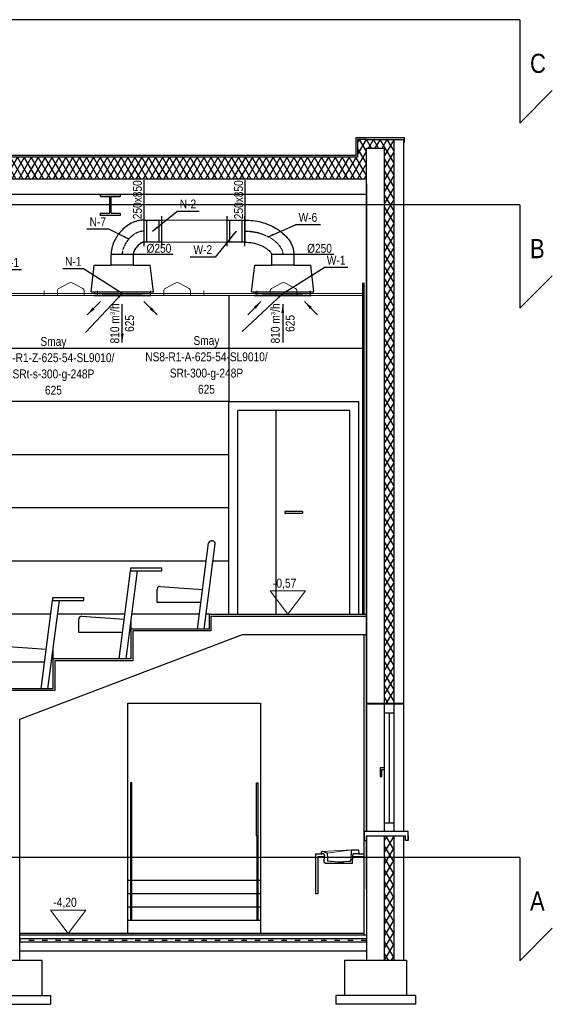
# Model space of a CAD drawing. Header units: millimetres. Extents: x -32221 to 212500, y 31663 to 93766.
# Tile 187 of 256: x 35516 to 41525, y 79939 to 91053. Entities that reach past the tile are written whole.
import ezdxf

# ---------------------------------------------------------------- set-up
doc = ezdxf.new("R2010")
doc.units = ezdxf.units.MM
doc.linetypes.add('DASHDOT', pattern=[1, 0.5, -0.25, 0, -0.25])
doc.linetypes.add('GCAD_ISO03W100', pattern=[30, 12, -18])
doc.layers.get('0').update_dxf_attribs({"color": 251})
for name, color, linetype in [('dwuteowniki', 251, 'Continuous'), ('FLUID-N', 251, 'Continuous'), ('FLUID-N-100-ARRGR', 251, 'Continuous'), ('FLUID-N-100-INF', 251, 'Continuous'), ('FLUID-N-100-NUM', 251, 'Continuous'), ('FLUID-N-SYM', 251, 'Continuous'), ('FLUID-W', 251, 'Continuous'), ('FLUID-W-100-ARRGR', 251, 'Continuous'), ('FLUID-W-100-INF', 251, 'Continuous'), ('FLUID-W-100-NUM', 251, 'Continuous'), ('FLUID-W-SYM', 251, 'Continuous'), ('osie', 251, 'Continuous'), ('plyty scienne', 251, 'Continuous'), ('Sciany', 251, 'Continuous'), ('Wyposazenie', 251, 'Continuous')]:
    doc.layers.add(name, color=color, linetype=linetype)
for name, color, linetype, lineweight in [('kasetony', 251, 'Continuous', 5), ('lampy', 251, 'Continuous', 9), ('Opisy', 251, 'Continuous', 13), ('urządzenia', 251, 'Continuous', 15)]:
    doc.layers.add(name, color=color, linetype=linetype, lineweight=lineweight)
doc.styles.add('FDBES', font='simplex.shx')
doc.styles.get("Standard").update_dxf_attribs({"font": 'ARIALN.TTF'})
doc.linetypes.add('ZIGZAG', pattern='A,0.0001,-0.2,[131,ltypeshp.shx,S=0.2,R=0,X=-0.2,Y=0],-0.4,[131,ltypeshp.shx,S=0.2,R=180,X=0.2,Y=0],-0.2', length=0.8001)
doc.dimstyles.new('FDBES', dxfattribs={"dimscale": 50, "dimtxt": 4, "dimasz": 2.5, "dimexe": 0.8, "dimexo": 2, "dimgap": 1, "dimtad": 1, "dimdsep": 46, "dimtxsty": 'FDBES', "dimcen": 2.5, "dimclrd": 4, "dimclre": 5, "dimadec": 0, "dimazin": 0, "dimtfac": 1, "dimtmove": 0, "dimatfit": 3, "dimfxl": 1, "dimarcsym": 0})
pattern_1 = [(60, (-132983.55, 38646.14), (-58.484644, 33.766125), []), (120, (-132983.55, 38646.14), (-58.484644, -33.766125), [])]

# ---------------------------------------------------------------- blocks, each defined once
blk = doc.blocks.new('*U417')
at = {"color": 14, "linetype": 'Continuous', "lineweight": -2}
for p, q in [((0, 125), (0, -125)), ((0, 125), (0, 125)), ((0, -125), (0, -125))]:
    blk.add_line(p, q, dxfattribs=at)
at = {"color": 20, "linetype": 'ZIGZAG', "lineweight": -2, "ltscale": 50}
for points, knots in [([(-390, 243), (-389, 231), (-388, 206), (-378, 158), (-356, 101), (-316, 39), (-265, -15), (-208, -60), (-143, -96), (-85, -115), (-37, -124), (-12, -125), (0, -125)], [0, 0, 0, 0, 36.73886, 73.477719, 146.955439, 220.433158, 293.910878, 367.388597, 440.866316, 514.344036, 551.082896, 587.821755, 587.821755, 587.821755, 587.821755]), ([(-140, 243), (-139, 235), (-134, 219), (-121, 199), (-105, 180), (-82, 158), (-55, 140), (-24, 128), (-8, 125), (0, 125)], [0, 0, 0, 0, 24.512585, 49.025171, 73.537756, 98.050342, 147.075513, 171.588098, 196.100684, 196.100684, 196.100684, 196.100684]), ([(-140, 243), (-140, 242), (-139, 241), (-139, 238), (-139, 235), (-138, 231), (-136, 227), (-134, 222), (-131, 216), (-127, 209), (-122, 200), (-114, 191), (-105, 180), (-98, 173), (-94, 169), (-92, 168), (-88, 164), (-79, 157), (-66, 148), (-54, 140), (-42, 134), (-31, 130), (-22, 127), (-14, 126), (-7, 125), (-2, 125), (0, 125)], [0, 0, 0, 0, 11.932402, 23.864804, 35.797205, 47.729607, 59.662009, 71.594411, 89.493014, 107.391616, 119.324018, 143.188822, 167.053625, 181.969128, 187.935328, 190.918429, 190.918429, 214.783233, 238.648036, 262.51284, 286.377643, 310.242447, 328.14105, 346.039652, 363.938255, 381.836858, 381.836858, 381.836858, 381.836858])]:
    blk.add_open_spline(points, degree=3, knots=knots, dxfattribs=at)
at = {"layer": 'FLUID-N-SYM', "color": 2, "linetype": 'DASHDOT', "lineweight": -3}
blk.add_open_spline([(-264, 243), (-264, 180), (-187, 60), (-64, 0), (0, 0)], degree=3, knots=[0, 0, 0, 0, 190.144877, 381.836858, 381.836858, 381.836858, 381.836858], dxfattribs=at)
blk = doc.blocks.new('*U465')
at = {"color": 0, "linetype": 'ByBlock', "lineweight": -2}
for p, q in [((-100, 0, -125), (100, 0, -125)), ((100, 0, 125), (-100, 0, 125))]:
    blk.add_line(p, q, dxfattribs=at)
at = {"color": 14, "linetype": 'Continuous', "lineweight": -2}
for p, q in [((-100, 0, -170), (-100, 0, 170)), ((100, 0, -170), (100, 0, 170))]:
    blk.add_line(p, q, dxfattribs=at)
at = {"color": 5, "linetype": 'Continuous', "lineweight": -3}
for p, q in [((-70, 0, -125), (-70, 0, 125)), ((70, 0, -125), (70, 0, 125))]:
    blk.add_line(p, q, dxfattribs=at)
blk = doc.blocks.new('*U418')
at = {"color": 14, "linetype": 'Continuous', "lineweight": -2}
for p, q in [((0, 125), (0, 1)), ((0, 1), (0, -1)), ((0, -1), (0, -125))]:
    blk.add_line(p, q, dxfattribs=at)
at = {"color": 14, "linetype": 'Continuous', "lineweight": -3}
for p, q in [((0, -426, 140), (0, -426, 265)), ((0, -426, 265), (0, -426, 390))]:
    blk.add_line(p, q, dxfattribs=at)
at = {"color": 20, "linetype": 'ZIGZAG', "lineweight": -2, "ltscale": 50}
for points, knots in [([(0, -426, 390), (0, -396, 389), (0, -334, 386), (0, -212, 363), (0, -97, 314), (0, 4, 242), (0, 57, 186), (0, 91, 134), (0, 110, 91), (0, 120, 54), (0, 124, 23), (0, 125, 8), (0, 125, 0)], [0, 0, 0, 0, 92.685637, 185.371274, 370.742548, 463.428185, 556.113822, 602.45664, 648.799459, 695.142277, 718.313686, 741.485096, 741.485096, 741.485096, 741.485096]), ([(0, -426, 140), (0, -397, 139), (0, -339, 135), (0, -269, 115), (0, -223, 92), (0, -198, 77), (0, -180, 65), (0, -163, 52), (0, -147, 37), (0, -135, 23), (0, -128, 11), (0, -125, 4), (0, -125, 0)], [0, 0, 0, 0, 87.209963, 174.419925, 218.024907, 239.827397, 261.629888, 283.432379, 305.234869, 327.03736, 337.938605, 348.839851, 348.839851, 348.839851, 348.839851])]:
    blk.add_open_spline(points, degree=3, knots=knots, dxfattribs=at)
at = {"layer": 'FLUID-W-SYM', "color": 2, "linetype": 'DASHDOT', "lineweight": -3}
blk.add_open_spline([(0, -426, 265), (0, -336, 265), (0, -165, 231), (0, 0, 86), (0, 0)], degree=3, knots=[0, 0, 0, 0, 270.899678, 529.940319, 529.940319, 529.940319, 529.940319], dxfattribs=at)
blk = doc.blocks.new('*U404')
at = {"color": 0, "linetype": 'ByBlock', "lineweight": -2}
for p, q in [((-352, 0, -20), (-316, 0, -320)), ((-352, 0, -20), (352, 0, -20)), ((-322, 0), (-313, 0)), ((-316, 0, -320), (-125, 0, -320)), ((-313, 0, -20), (-313, 0, 0)), ((-313, 0), (312, 0)), ((125, 0, -320), (-125, 0, -320)), ((-125, 0, -320), (-125, 0, -440)), ((125, 0, -440), (-125, 0, -440)), ((125, 0, -320), (316, 0, -320)), ((125, 0, -440), (125, 0, -320)), ((312, 0), (322, 0)), ((312, 0, 0), (312, 0, -20)), ((352, 0, -20), (316, 0, -320))]:
    blk.add_line(p, q, dxfattribs=at)
at = {"color": 14, "linetype": 'Continuous', "lineweight": -2}
blk.add_line((-322, 0, 20), (322, 0, 20), dxfattribs=at)
at = {"color": 5, "linetype": 'Continuous', "lineweight": -3}
for p, q in [((228, 0, 20), (-228, 0, 20)), ((-228, 0, 20), (228, 0, 20))]:
    blk.add_line(p, q, dxfattribs=at)
blk = doc.blocks.new('*U405')
at = {"color": 0, "linetype": 'ByBlock', "lineweight": -2}
for p, q in [((-100, 0, -125), (100, 0, -125)), ((100, 0, 125), (-100, 0, 125))]:
    blk.add_line(p, q, dxfattribs=at)
at = {"color": 14, "linetype": 'Continuous', "lineweight": -2}
for p, q in [((-100, 0, -170), (-100, 0, 170)), ((100, 0, -170), (100, 0, 170))]:
    blk.add_line(p, q, dxfattribs=at)
at = {"color": 1, "linetype": 'Continuous', "lineweight": -3}
for p, q in [((-70, 0, -125), (-70, 0, 125)), ((70, 0, -125), (70, 0, 125))]:
    blk.add_line(p, q, dxfattribs=at)
blk = doc.blocks.new('*U406')
at = {"color": 0, "linetype": 'ByBlock', "lineweight": -2}
for p, q in [((-352, 0, -20), (-316, 0, -320)), ((-352, 0, -20), (352, 0, -20)), ((-322, 0), (-313, 0)), ((-316, 0, -320), (-125, 0, -320)), ((-313, 0, -20), (-313, 0, 0)), ((-313, 0), (312, 0)), ((125, 0, -320), (-125, 0, -320)), ((-125, 0, -320), (-125, 0, -440)), ((125, 0, -440), (-125, 0, -440)), ((125, 0, -320), (316, 0, -320)), ((125, 0, -440), (125, 0, -320)), ((312, 0), (322, 0)), ((312, 0, 0), (312, 0, -20)), ((352, 0, -20), (316, 0, -320))]:
    blk.add_line(p, q, dxfattribs=at)
at = {"color": 14, "linetype": 'Continuous', "lineweight": -2}
blk.add_line((-322, 0, 20), (322, 0, 20), dxfattribs=at)
at = {"color": 1, "linetype": 'Continuous', "lineweight": -3}
for p, q in [((228, 0, 20), (-228, 0, 20)), ((-228, 0, 20), (228, 0, 20))]:
    blk.add_line(p, q, dxfattribs=at)
blk = doc.blocks.new('*U449')
at = {"color": 0, "insert": (0, -217), "char_height": 100, "attachment_point": 5, "rotation": 90}
blk.add_mtext('810 m{\\A2;\\H0.5x;3}/h\\P625', dxfattribs=at)
at = {"color": 0}
blk.add_leader([(0, -434), (0, 0)], dimstyle='FDBES', override={"dimscale": 40, "dimclrd": 0}, dxfattribs=at)
blk = doc.blocks.new('*U450')
at = {"color": 0}
blk.add_leader([(148, -148), (0, 0)], dimstyle='FDBES', override={"dimscale": 40, "dimclrd": 0}, dxfattribs=at)
blk = doc.blocks.new('*U451')
at = {"color": 0}
blk.add_leader([(-148, -148), (0, 0)], dimstyle='FDBES', override={"dimscale": 40, "dimclrd": 0}, dxfattribs=at)
blk = doc.blocks.new('*U452')
at = {"color": 0, "insert": (0, -217), "char_height": 100, "attachment_point": 5, "rotation": 90}
blk.add_mtext('810 m{\\A2;\\H0.5x;3}/h\\P625', dxfattribs=at)
at = {"color": 0}
blk.add_leader([(0, 0), (0, -434)], dimstyle='FDBES', override={"dimscale": 40, "dimclrd": 0}, dxfattribs=at)
blk = doc.blocks.new('*U453')
at = {"color": 0}
blk.add_leader([(0, 0), (148, -148)], dimstyle='FDBES', override={"dimscale": 40, "dimclrd": 0}, dxfattribs=at)
blk = doc.blocks.new('*U454')
at = {"color": 0}
blk.add_leader([(0, 0), (-148, -148)], dimstyle='FDBES', override={"dimscale": 40, "dimclrd": 0}, dxfattribs=at)
blk = doc.blocks.new('*U478')
at = {"color": 6}
blk.add_line((663, 268), (396, 268), dxfattribs=at)
at = {"color": 0, "insert": (530, 268), "char_height": 100, "attachment_point": 5}
blk.add_mtext('W-1\\P ', dxfattribs=at)
blk.add_leader([(0, 0), (396, 268)], dimstyle='FDBES', override={"dimscale": 25, "dimclrd": 256, "dimclre": 256})
blk = doc.blocks.new('*U479')
at = {"color": 6}
blk.add_line((-436, 280), (-670, 280), dxfattribs=at)
at = {"color": 0, "insert": (-553, 280), "char_height": 100, "attachment_point": 5}
blk.add_mtext('N-1\\P ', dxfattribs=at)
blk.add_leader([(0, 0), (-436, 280)], dimstyle='FDBES', override={"dimscale": 25, "dimclrd": 256, "dimclre": 256})
blk = doc.blocks.new('*U480')
at = {"color": 6}
blk.add_line((-150, 286), (-401, 286), dxfattribs=at)
at = {"color": 0, "insert": (-275, 286), "char_height": 100, "attachment_point": 5}
blk.add_mtext('N-7\\P ', dxfattribs=at)
blk.add_leader([(75, 176), (-150, 286)], dimstyle='FDBES', override={"dimscale": 25, "dimclrd": 256, "dimclre": 256})
blk = doc.blocks.new('*U481')
at = {"color": 6}
blk.add_line((524, 223), (274, 223), dxfattribs=at)
at = {"color": 0, "insert": (399, 223), "char_height": 100, "attachment_point": 5}
blk.add_mtext('N-2\\P ', dxfattribs=at)
blk.add_leader([(0, 0), (274, 223)], dimstyle='FDBES', override={"dimscale": 25, "dimclrd": 256, "dimclre": 256})
blk = doc.blocks.new('*U482')
at = {"color": 6}
blk.add_line((-235, -292), (-518, -292), dxfattribs=at)
at = {"color": 0, "insert": (-376, -292), "char_height": 100, "attachment_point": 5}
blk.add_mtext('W-2\\P ', dxfattribs=at)
blk.add_leader([(0, 0), (-235, -292)], dimstyle='FDBES', override={"dimscale": 25, "dimclrd": 256, "dimclre": 256})
blk = doc.blocks.new('*U483')
at = {"color": 6}
blk.add_line((736, 294), (469, 294), dxfattribs=at)
at = {"color": 0, "insert": (602, 294), "char_height": 100, "attachment_point": 5}
blk.add_mtext('W-1\\P ', dxfattribs=at)
blk.add_leader([(0, 0), (469, 294)], dimstyle='FDBES', override={"dimscale": 25, "dimclrd": 256, "dimclre": 256})
blk = doc.blocks.new('*U484')
at = {"color": 6}
blk.add_line((426, 336), (143, 336), dxfattribs=at)
at = {"color": 0, "insert": (284, 336), "char_height": 100, "attachment_point": 5}
blk.add_mtext('W-6\\P ', dxfattribs=at)
blk.add_leader([(-164, 202), (143, 336)], dimstyle='FDBES', override={"dimscale": 25, "dimclrd": 256, "dimclre": 256})
blk = doc.blocks.new('*U514')
at = {"color": 0, "insert": (-776, -816), "char_height": 100, "width": 1600, "attachment_point": 5, "line_spacing_factor": 1.1}
blk.add_mtext('Smay\\PNS8-R1-Z-625-54-SL9010/ SRt-s-300-g-248P\\P625', dxfattribs=at)
at = {"color": 0}
blk.add_leader([(0, 0), (-416, -438)], dimstyle='FDBES', override={"dimscale": 25, "dimclrd": 0, "dimclre": 0}, dxfattribs=at)
blk = doc.blocks.new('*U515')
at = {"color": 0, "insert": (-861, -806), "char_height": 100, "width": 1600, "attachment_point": 5, "line_spacing_factor": 1.1}
blk.add_mtext('Smay\\PNS8-R1-A-625-54-SL9010/ SRt-300-g-248P\\P625', dxfattribs=at)
at = {"color": 0}
blk.add_leader([(0, 0), (-457, -427)], dimstyle='FDBES', override={"dimscale": 25, "dimclrd": 0, "dimclre": 0}, dxfattribs=at)

msp = doc.modelspace()

# ---------------------------------------------------------------- hatches: boundary and pattern name
at = {"layer": 'Sciany', "transparency": 33554687}
h = msp.add_hatch(dxfattribs=at)
h.set_pattern_fill('DIAMONDS', color=256, scale=21.27, style=0)
h.set_pattern_definition(pattern_1)
h.paths.add_polyline_path([(25528.509, 89251.64), (39428.888, 89251.64), (39428.888, 89601.64), (39633.277, 89601.64), (39633.277, 88961.64), (39735.391, 88961.64), (39735.391, 89701.64), (39428.962, 89701.64), (39328.962, 89701.64), (39328.962, 89501.64), (25628.509, 89501.64), (25628.509, 89711.64), (25528.509, 89711.64), (25221.162, 89711.64), (25221.162, 89501.64), (11520.635, 89501.64), (11520.635, 89701.64), (11420.635, 89701.64), (11114.206, 89701.64), (11114.206, 80438.64), (11216.321, 80438.64), (11216.321, 89601.64), (11420.71, 89601.64), (11420.71, 89251.64), (25324.12, 89251.64), (25324.12, 89611.64), (25528.435, 89611.64)])
h = msp.add_hatch(dxfattribs=at)
h.set_pattern_fill('DIAMONDS', color=256, scale=21.27, style=0)
h.set_pattern_definition(pattern_1)
h.paths.add_polyline_path([(39633.277, 83338.64), (39735.391, 83338.64), (39735.391, 88961.64), (39633.277, 88961.64)])
h = msp.add_hatch(dxfattribs=at)
h.set_pattern_fill('DIAMONDS', color=256, scale=21.27, style=0)
h.set_pattern_definition([(60, (-29552.04, 71493.734), (-58.484644, 33.766125), []), (120, (-29552.04, 71493.734), (-58.484644, -33.766125), [])])
h.paths.add_polyline_path([(39633.277, 81838.64), (39633.277, 80438.64), (39735.391, 80438.64), (39735.391, 81838.64)])

# ---------------------------------------------------------------- linework, layer by layer
at = {"layer": 'dwuteowniki'}
for p, q in [((36428.96, 89081.64), (36648.96, 89081.64)), ((36428.96, 89055.64), (36428.96, 89081.64)), ((36428.96, 89055.64), (36530.96, 89055.64)), ((36530.96, 88867.64), (36530.96, 89055.64)), ((36546.96, 89055.64), (36648.96, 89055.64)), ((36546.96, 88867.64), (36546.96, 89055.64)), ((36648.96, 89081.64), (36648.96, 89055.64)), ((36428.96, 88841.64), (36428.96, 88867.64)), ((36428.96, 88867.64), (36530.96, 88867.64)), ((36648.96, 88841.64), (36428.96, 88841.64)), ((36546.96, 88867.64), (36648.96, 88867.64)), ((36648.96, 88867.64), (36648.96, 88841.64))]:
    msp.add_line(p, q, dxfattribs=at)
at = {"layer": 'FLUID-N'}
for p, q in [((36915.533, 89242.221, 38387.18), (36915.533, 88791.14, 38387.18)), ((38057.588, 89242.221, 38410.406), (38057.588, 88791.14, 38410.406)), ((37248.431, 88401.64, 38387.18), (36797.35, 88401.64, 38387.18)), ((39060.069, 88401.639, 38413.49), (38608.989, 88401.64, 38413.49))]:
    msp.add_line(p, q, dxfattribs=at)
at = {"layer": 'kasetony'}
for p, q in [((35792.092, 87961.64), (35192.092, 87961.64)), ((35192.092, 87941.64), (35792.092, 87941.64)), ((35792.092, 87941.64), (35792.092, 87991.64)), ((36392.092, 87961.64), (35792.092, 87961.64)), ((35792.092, 87961.64), (35792.092, 87941.64)), ((35792.092, 87941.64), (36392.092, 87941.64)), ((36392.092, 87941.64), (36392.092, 87991.64)), ((36992.092, 87961.64), (36392.092, 87961.64)), ((36392.092, 87961.64), (36392.092, 87941.64)), ((36392.092, 87941.64), (36992.092, 87941.64)), ((36992.092, 87941.64), (36992.092, 87991.64)), ((37592.092, 87961.64), (36992.092, 87961.64)), ((36992.092, 87961.64), (36992.092, 87941.64)), ((36992.092, 87941.64), (37592.092, 87941.64)), ((37592.092, 87941.64), (37592.092, 87991.64)), ((38192.092, 87961.64), (37592.092, 87961.64)), ((37592.092, 87961.64), (37592.092, 87941.64)), ((37592.092, 87941.64), (38192.092, 87941.64)), ((38192.092, 87941.64), (38192.092, 87991.64)), ((38792.092, 87961.64), (38192.092, 87961.64)), ((38192.092, 87961.64), (38192.092, 87941.64)), ((38192.092, 87941.64), (38792.092, 87941.64)), ((38792.092, 87941.64), (38792.092, 87991.64)), ((39392.092, 87961.64), (38792.092, 87961.64)), ((38792.092, 87961.64), (38792.092, 87941.64)), ((38792.092, 87941.64), (39392.092, 87941.64)), ((39392.092, 87941.64), (39392.092, 87991.64))]:
    msp.add_line(p, q, dxfattribs=at)
at = {"layer": 'lampy'}
for p, q in [((35957.974, 88020.111), (36077.974, 88084.111)), ((36226.21, 88020.111), (36106.21, 88084.111)), ((37157.974, 88020.111), (37277.974, 88084.111)), ((37426.21, 88020.111), (37306.21, 88084.111)), ((38357.974, 88020.111), (38477.974, 88084.111)), ((38626.21, 88020.111), (38506.21, 88084.111)), ((35942.092, 87961.64), (35942.092, 87993.64)), ((35942.092, 87941.64), (35942.092, 87961.64)), ((35942.092, 87961.64), (36242.092, 87961.64)), ((35942.092, 87941.64), (36242.092, 87941.64)), ((36242.092, 87961.64), (36242.092, 87993.64)), ((36242.092, 87941.64), (36242.092, 87961.64)), ((37142.092, 87961.64), (37142.092, 87993.64)), ((37142.092, 87941.64), (37142.092, 87961.64)), ((37142.092, 87961.64), (37442.092, 87961.64)), ((37142.092, 87941.64), (37442.092, 87941.64)), ((37442.092, 87961.64), (37442.092, 87993.64)), ((37442.092, 87941.64), (37442.092, 87961.64)), ((38342.092, 87961.64), (38342.092, 87993.64)), ((38342.092, 87941.64), (38342.092, 87961.64)), ((38342.092, 87961.64), (38642.092, 87961.64)), ((38342.092, 87941.64), (38642.092, 87941.64)), ((38642.092, 87961.64), (38642.092, 87993.64)), ((38642.092, 87941.64), (38642.092, 87961.64))]:
    msp.add_line(p, q, dxfattribs=at)
for centre, start, end in [((36092.092, 88057.64), 61.9275131, 118.0724869), ((37292.092, 88057.64), 61.9275131, 118.0724869), ((38492.092, 88057.64), 61.9275131, 118.0724869), ((35972.092, 87993.64), 118.0724869, 180), ((36212.092, 87993.64), 0, 61.9275131), ((37172.092, 87993.64), 118.0724869, 180), ((37412.092, 87993.64), 0, 61.9275131), ((38372.092, 87993.64), 118.0724869, 180), ((38612.092, 87993.64), 0, 61.9275131)]:
    msp.add_arc(centre, 30, start, end, dxfattribs=at)
at = {"layer": 'Opisy'}
for p, q in [((38541.321, 84341.64), (38341.643, 84606.214)), ((38341.643, 84606.214), (38741, 84606.214)), ((38541.321, 84341.64), (38741, 84606.214)), ((36063.231, 80738.64), (35863.553, 81003.214)), ((35863.553, 81003.214), (36262.91, 81003.214)), ((36063.231, 80738.64), (36262.91, 81003.214))]:
    msp.add_line(p, q, dxfattribs=at)
at = {"layer": 'osie'}
for p, q in [((41158.674, 91053.283), (9702.79, 91053.283)), ((41158.674, 91053.283), (41158.674, 89887.006)), ((41158.674, 89887.006), (41525.317, 90253.65)), ((41158.674, 88961.64), (9702.79, 88961.64)), ((41158.674, 88961.64), (41158.674, 87795.363)), ((41158.674, 87795.363), (41525.317, 88162.007)), ((41158.674, 81597.14), (9702.79, 81597.14)), ((41158.674, 81597.14), (41158.674, 80430.863)), ((41158.674, 80430.863), (41525.317, 80797.507))]:
    msp.add_line(p, q, dxfattribs=at)
at = {"layer": 'plyty scienne'}
for p, q in [((37879.916, 87341.64), (37879.916, 87941.64)), ((39389.323, 87341.64), (26150.301, 87341.64)), ((37879.916, 86741.64), (37879.916, 87341.64)), ((37879.916, 86741.64), (26150.301, 86741.64)), ((37879.916, 86141.64), (25571.18, 86141.64)), ((37879.916, 85541.64), (25571.18, 85541.64)), ((37619.678, 84941.64), (25571.18, 84941.64)), ((37879.916, 84941.64), (37697.417, 84941.64)), ((35868.988, 84341.64), (25571.18, 84341.64)), ((36705.794, 84341.64), (35946.728, 84341.64)), ((36773.929, 84173.34), (36773.929, 84267.36)), ((37545.13, 84341.64), (36783.534, 84341.64)), ((37656.787, 84341.64), (37622.87, 84341.64)), ((35893.601, 83836.74), (35893.601, 83930.76))]:
    msp.add_line(p, q, dxfattribs=at)
at = {"layer": 'Sciany'}
for p, q in [((39308.962, 89721.64), (39308.962, 89521.64)), ((39308.962, 89721.64), (39857.573, 89721.64)), ((39428.962, 89701.64), (39328.962, 89701.64)), ((39328.962, 89701.64), (39328.962, 89501.64)), ((39428.962, 89701.64), (39847.573, 89701.64)), ((39735.391, 89701.64), (39735.391, 83338.64)), ((39847.573, 89701.64), (39847.573, 81888.64)), ((39857.573, 89671.64), (39857.573, 89721.64)), ((39428.788, 89601.64), (39633.102, 89601.64)), ((39428.888, 83338.64), (39428.888, 89601.64)), ((39633.277, 83338.64), (39633.277, 89601.64)), ((39847.573, 89671.64), (39857.573, 89671.64)), ((39328.962, 89501.64), (25628.509, 89501.64)), ((39308.962, 89521.64), (25648.509, 89521.64)), ((39328.962, 89501.64), (39328.962, 89501.64)), ((39428.962, 89251.64), (25528.435, 89251.64)), ((39428.962, 89201.64), (39428.962, 83338.64)), ((39428.962, 89081.64), (25528.509, 89081.64)), ((39386.291, 84341.64), (39386.291, 88081.64)), ((39403.33, 84341.64), (39403.33, 88081.64)), ((37876.809, 84341.64), (37876.809, 86741.64)), ((37876.809, 86741.64), (39342.145, 86741.64)), ((39342.145, 84341.64), (39342.145, 86741.64)), ((37976.809, 84341.64), (37976.809, 86641.64)), ((39242.145, 86641.64), (37976.809, 86641.64)), ((38407.093, 86641.64), (38407.093, 84341.64)), ((39242.145, 84341.64), (39242.145, 86641.64)), ((38706.386, 85501.64), (38506.386, 85501.64)), ((38506.386, 85501.64), (38506.386, 85481.64)), ((38506.386, 85481.64), (38706.386, 85481.64)), ((38706.386, 85501.64), (38706.386, 85481.64)), ((37653.755, 84341.64), (39428.888, 84341.64)), ((37653.755, 84341.64), (37653.755, 84173.34)), ((37673.755, 84321.64), (39428.888, 84321.64)), ((37673.755, 84321.64), (37673.755, 84153.34)), ((37653.755, 84173.34), (36770.897, 84173.34)), ((36770.897, 84173.34), (36770.897, 83836.74)), ((37673.755, 84153.34), (36790.897, 84153.34)), ((36790.897, 84153.34), (36790.897, 83816.74)), ((35516.793, 83155.643), (38028.607, 84111.64)), ((38028.607, 84111.64), (39428.962, 84111.64)), ((39403.33, 80718.64), (39403.33, 84111.64)), ((36770.897, 83836.74), (35890.569, 83836.74)), ((35890.569, 83836.74), (35890.569, 83500.14)), ((36790.897, 83816.74), (35910.569, 83816.74)), ((35910.569, 83816.74), (35910.569, 83480.14)), ((35890.569, 83500.14), (35006.842, 83500.14)), ((35910.569, 83480.14), (35026.842, 83480.14)), ((36734.433, 81338.64), (36734.433, 83338.64)), ((36734.433, 83338.64), (38234.433, 83338.64)), ((38234.433, 83338.64), (38234.433, 81338.64)), ((39428.888, 81888.64), (39428.962, 83338.64)), ((39428.888, 83338.64), (39633.277, 83338.64)), ((39428.888, 83328.64), (39847.573, 83328.64)), ((39428.962, 83328.64), (39428.962, 81888.64)), ((39633.277, 83338.64), (39847.573, 83338.64)), ((39633.277, 81888.64), (39633.277, 83328.64)), ((39735.391, 83328.64), (39735.391, 81888.64)), ((35516.793, 80438.64), (35516.793, 83155.643)), ((39633.277, 83228.64), (39735.391, 83228.64)), ((39684.334, 83228.64), (39684.334, 81988.64)), ((39633.277, 82608.64), (39583.277, 82608.64)), ((39583.277, 82608.64), (39583.277, 82508.64)), ((39603.277, 82508.64), (39603.277, 82588.64)), ((39603.277, 82588.64), (39633.277, 82588.64)), ((39583.277, 82508.64), (39603.277, 82508.64)), ((36764.433, 82438.64), (36764.433, 81838.64)), ((36779.433, 82438.64), (36764.433, 82438.64)), ((36779.433, 81838.64), (36779.433, 82438.64)), ((38189.433, 82438.64), (38204.433, 82438.64)), ((38189.433, 81838.64), (38189.433, 82438.64)), ((38204.433, 82438.64), (38204.433, 81838.64)), ((39633.277, 81988.64), (39735.391, 81988.64)), ((36764.433, 81838.64), (36779.433, 81838.64)), ((36767.433, 81838.64), (36767.433, 80888.64)), ((36779.433, 81838.64), (36776.433, 81838.64)), ((36776.433, 81838.64), (36776.433, 80888.64)), ((38204.433, 81838.64), (38189.433, 81838.64)), ((38192.433, 81838.64), (38192.433, 80888.64)), ((38201.433, 81838.64), (38201.433, 80888.64)), ((39897.573, 81888.64), (39403.33, 81888.64)), ((39403.33, 81888.64), (39403.33, 81788.64)), ((39428.962, 81838.64), (39428.962, 80438.64)), ((39428.962, 81788.64), (39428.962, 81838.64)), ((39428.962, 81838.64), (39847.573, 81838.64)), ((39633.277, 80438.64), (39633.277, 81838.64)), ((39735.391, 81838.64), (39735.391, 80438.64)), ((39847.573, 81838.64), (39847.573, 80438.64)), ((39847.573, 81838.64), (39867.573, 81838.64)), ((39867.573, 81788.64), (39867.573, 81838.64)), ((39897.573, 81838.64), (39897.573, 81888.64)), ((39897.573, 81838.64), (39897.573, 81788.64)), ((39897.573, 81788.64), (39897.573, 81838.64)), ((39403.33, 81788.64), (39428.962, 81788.64)), ((39428.888, 81238.64), (39428.888, 81788.64)), ((39897.573, 81788.64), (39867.573, 81788.64)), ((38853.191, 81638.64), (38923.438, 81638.64)), ((38853.191, 81638.64), (38853.191, 81188.64)), ((38883.191, 81188.64), (38883.191, 81608.64)), ((38883.191, 81608.64), (38955.269, 81608.64)), ((39271.241, 81608.64), (39403.33, 81608.64)), ((39340.431, 81638.64), (39403.33, 81638.64)), ((36734.433, 81188.64), (36734.433, 81338.64)), ((36734.433, 81338.64), (36767.433, 81338.64)), ((36776.433, 81338.64), (38192.433, 81338.64)), ((38201.433, 81338.64), (38234.433, 81338.64)), ((38234.433, 81338.64), (38234.433, 81188.64)), ((36734.433, 81038.64), (36734.433, 81188.64)), ((36734.433, 81188.64), (36767.433, 81188.64)), ((36776.433, 81188.64), (38192.433, 81188.64)), ((38201.433, 81188.64), (38234.433, 81188.64)), ((38234.433, 81188.64), (38234.433, 81038.64)), ((38853.191, 81188.64), (38883.191, 81188.64)), ((36734.433, 80888.64), (36734.433, 81038.64)), ((36734.433, 81038.64), (36767.433, 81038.64)), ((36776.433, 81038.64), (38192.433, 81038.64)), ((38201.433, 81038.64), (38234.433, 81038.64)), ((38234.433, 81038.64), (38234.433, 80888.64)), ((36734.433, 80738.64), (36734.433, 80888.64)), ((36734.433, 80888.64), (38234.433, 80888.64)), ((38234.433, 80888.64), (38234.433, 80738.64)), ((39403.33, 80738.64), (35516.793, 80738.64)), ((39428.888, 80718.64), (35516.793, 80718.64)), ((39428.888, 80678.64), (35516.793, 80678.64)), ((39428.888, 80638.64), (35516.793, 80638.64)), ((39428.888, 80538.64), (35516.793, 80538.64)), ((35064.636, 80438.64), (35764.636, 80438.64)), ((35067.684, 80438.64), (35767.684, 80438.64)), ((35317.684, 80438.64), (35517.684, 80438.64)), ((35764.636, 80438.64), (35764.636, 80038.64)), ((39180.945, 80438.64), (39880.945, 80438.64)), ((39180.945, 80438.64), (39180.945, 80038.64)), ((39181.119, 80438.64), (39881.119, 80438.64)), ((39181.119, 80438.64), (39181.119, 80038.64)), ((39428.788, 80438.64), (39633.102, 80438.64)), ((39428.888, 80438.64), (39633.351, 80438.64)), ((39880.945, 80438.64), (39880.945, 80038.64)), ((39881.119, 80438.64), (39881.119, 80038.64)), ((34967.684, 80038.64), (35864.636, 80038.64)), ((35864.636, 80038.64), (35864.636, 79938.64)), ((39980.945, 80038.64), (39080.945, 80038.64)), ((39080.945, 80038.64), (39080.945, 79938.64)), ((39981.119, 80038.64), (39081.119, 80038.64)), ((39081.119, 80038.64), (39081.119, 79938.64)), ((39980.945, 80038.64), (39980.945, 79938.64)), ((39981.119, 80038.64), (39981.119, 79938.64)), ((34967.684, 79938.64), (35864.636, 79938.64)), ((39980.945, 79938.64), (39080.945, 79938.64)), ((39981.119, 79938.64), (39081.119, 79938.64))]:
    msp.add_line(p, q, dxfattribs=at)
at = {"layer": 'Sciany', "linetype": 'GCAD_ISO03W100', "ltscale": 5}
msp.add_line((39428.888, 80658.64), (35516.793, 80658.64), dxfattribs=at)
at = {"layer": 'urządzenia', "elevation": 38410.406}
msp.add_lwpolyline([(37115.533, 88791.14), (37857.588, 88791.14), (37857.588, 88541.14), (37115.533, 88541.14)], close=True, dxfattribs=at)
at = {"layer": 'Wyposazenie'}
for p, q in [((37520.337, 84173.34), (37645.716, 85143.023)), ((37675.469, 85169.176), (37692.709, 85169.176)), ((37598.076, 84173.34), (37722.461, 85135.329)), ((36637.479, 83836.74), (36766.24, 84832.576)), ((36715.218, 83836.74), (36843.979, 84832.576)), ((37119.666, 84862.576), (36766.24, 84862.576)), ((36766.24, 84862.576), (36766.24, 84832.576)), ((36766.24, 84832.576), (36843.979, 84832.576)), ((36843.979, 84832.576), (37119.666, 84832.576)), ((37119.666, 84832.576), (37119.666, 84862.576)), ((37067.311, 84473.998), (37067.311, 84626.093)), ((37099.485, 84656.015), (37578.25, 84621.237)), ((35757.151, 83500.14), (35885.912, 84495.976)), ((35834.89, 83500.14), (35963.651, 84495.976)), ((36239.338, 84525.976), (35885.912, 84525.976)), ((35885.912, 84525.976), (35885.912, 84495.976)), ((35885.912, 84495.976), (35963.651, 84495.976)), ((35963.651, 84495.976), (36239.338, 84495.976)), ((36239.338, 84495.976), (36239.338, 84525.976)), ((37559.212, 84473.998), (37067.311, 84473.998)), ((36184.453, 84137.398), (36184.453, 84289.493)), ((36216.627, 84319.415), (36695.392, 84284.637)), ((36676.354, 84137.398), (36184.453, 84137.398)), ((35336.299, 83982.815), (35815.063, 83948.037)), ((35796.026, 83800.798), (35304.125, 83800.798))]:
    msp.add_line(p, q, dxfattribs=at)
for points in [[(38923.58, 81638.433), (38921.713, 81641.16), (38920.853, 81660.509), (38926.021, 81664.058), (38931.495, 81667.389), (38981.547, 81648.429), (38984.384, 81644.707), (38987.127, 81581.44), (38987.947, 81572.709), (38988.355, 81559.064), (39024.376, 81553.88), (39109.465, 81548.135), (39119.634, 81537.966), (39119.227, 81526.983), (39004.548, 81526.74), (38978.974, 81526.619), (38965.783, 81526.409), (38951.348, 81537.929), (38955.898, 81619.981), (38946.346, 81638.936), (38925.448, 81635.706)], [(39262.527, 81527.036), (39258.229, 81527.138), (39162.197, 81527.193), (39162.611, 81538.753), (39173.551, 81548.868), (39229.398, 81553.235), (39249.656, 81554.794), (39253.356, 81564.144), (39255.693, 81576.22), (39261.323, 81668.278), (39261.077, 81681.612), (39268.609, 81682.231), (39335.912, 81683.96), (39339.74, 81682.603), (39339.986, 81676.18), (39340.853, 81644.938), (39340.357, 81637.529), (39336.281, 81636.912), (39286.887, 81637.281), (39273.548, 81638.64), (39271.575, 81616.165), (39267.95, 81534.506), (39267.95, 81532.05), (39266.825, 81526.934)]]:
    msp.add_lwpolyline(points, close=True, dxfattribs=at)
at = {"layer": 'Wyposazenie', "linetype": 'Continuous', "lineweight": 0}
for points in [[(38982.957, 81646.579), (39268.578, 81682.228), (38927.938, 81664.448)], [(39109.466, 81548.134), (39173.546, 81548.864)], [(39119.221, 81526.983), (39162.202, 81527.193)], [(39119.633, 81537.958), (39162.611, 81538.751)]]:
    msp.add_lwpolyline(points, dxfattribs=at)
at = {"layer": 'Wyposazenie'}
for centre, start, end in [((37675.469, 85139.176), 90, 172.6325588), ((37692.709, 85139.176), 352.6325588, 90), ((37097.311, 84626.093), 85.8452699, 180), ((36214.453, 84289.493), 85.8452699, 180)]:
    msp.add_arc(centre, 30, start, end, dxfattribs=at)

# ---------------------------------------------------------------- block references
at = {"layer": 'FLUID-N', "color": 5, "linetype": 'Continuous', "extrusion": (-6.12323e-17, -1, 4.28626e-16)}
msp.add_blockref('*U465', (37015.533, 38410.406, -88666.14), dxfattribs=at)
at = {"layer": 'FLUID-N', "color": 5, "linetype": 'Continuous', "rotation": 270}
msp.add_blockref('*U417', (36672.35, 88401.64, 38387.18), dxfattribs=at)
at = {"layer": 'FLUID-N', "color": 5, "linetype": 'Continuous', "extrusion": (-1.83697e-16, -1, 1.83697e-16)}
msp.add_blockref('*U404', (36672.35, 38387.18, -87961.64), dxfattribs=at)
at = {"layer": 'FLUID-N-100-ARRGR'}
for name, p in [('*U451', (36426.639, 87870.929, 38387.18)), ('*U449', (36672.35, 87841.64, 38387.18)), ('*U450', (36918.061, 87870.929, 38387.18))]:
    msp.add_blockref(name, p, dxfattribs=at)
at = {"layer": 'FLUID-N-100-INF', "linetype": 'ByBlock'}
msp.add_blockref('*U514', (36672.35, 87961.64, 38387.18), dxfattribs=at)
at = {"layer": 'FLUID-N-100-NUM', "linetype": 'ByBlock'}
for name, p in [('*U481', (37015.533, 88666.14, 38410.406)), ('*U480', (36672.35, 88401.64, 38387.18)), ('*U479', (36672.35, 87961.64, 38387.18))]:
    msp.add_blockref(name, p, dxfattribs=at)
at = {"layer": 'FLUID-W', "color": 1, "linetype": 'Continuous', "extrusion": (4.28626e-16, 1, -4.28626e-16)}
msp.add_blockref('*U405', (-37957.588, 38410.406, 88666.14), dxfattribs=at)
at = {"layer": 'FLUID-W', "color": 1, "linetype": 'Continuous', "extrusion": (1.83697e-16, 1, -1.83697e-16), "rotation": 89.99999999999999}
msp.add_blockref('*U418', (-38483.989, 38413.49, 88401.64), dxfattribs=at)
at = {"layer": 'FLUID-W', "color": 1, "linetype": 'Continuous', "extrusion": (-1.83697e-16, -1, 1.83697e-16)}
msp.add_blockref('*U406', (38483.989, 38413.49, -87961.64), dxfattribs=at)
at = {"layer": 'FLUID-W-100-ARRGR'}
for name, p in [('*U454', (38238.278, 87870.929, 38413.49)), ('*U452', (38483.989, 87841.64, 38413.49)), ('*U453', (38729.699, 87870.929, 38413.49))]:
    msp.add_blockref(name, p, dxfattribs=at)
at = {"layer": 'FLUID-W-100-INF', "linetype": 'ByBlock'}
msp.add_blockref('*U515', (38483.989, 87961.64, 38413.49), dxfattribs=at)
at = {"layer": 'FLUID-W-100-NUM', "linetype": 'ByBlock'}
for name, p in [('*U484', (38483.989, 88401.64, 38413.49)), ('*U482', (37957.588, 88666.14, 38410.406)), ('*U478', (34873.285, 87961.64, 38301.933)), ('*U483', (38483.989, 87961.64, 38413.49))]:
    msp.add_blockref(name, p, dxfattribs=at)

# ---------------------------------------------------------------- texts
at = {"layer": 'FLUID-N', "char_height": 100, "width": 565.80197, "attachment_point": 1}
for s, insert, rotation in [('250x850', (36793.376, 88800.929, 31059.68), 90), ('250x850', (37935.431, 88800.929, 31082.906), 90), ('%%C250', (36946.565, 88522.265, 31059.68), 359.9999356), ('%%C250', (38758.204, 88522.264, 31085.99), 359.9999356)]:
    msp.add_mtext(s, dxfattribs=dict(at, insert=insert, rotation=rotation))
at = {"layer": 'Opisy'}
for s, p in [('-0,57', (38372.608, 84642.718)), ('-4,20', (35894.518, 81039.718))]:
    msp.add_text(s, height=101.3994, dxfattribs=at).set_placement(p)
at = {"layer": 'osie'}
for s, p in [('C', (41273.912, 90452.566)), ('B', (41273.912, 88360.923)), ('A', (41273.912, 80996.423))]:
    msp.add_text(s, height=216.072, dxfattribs=at).set_placement(p)

doc.saveas('drawing.dxf')
